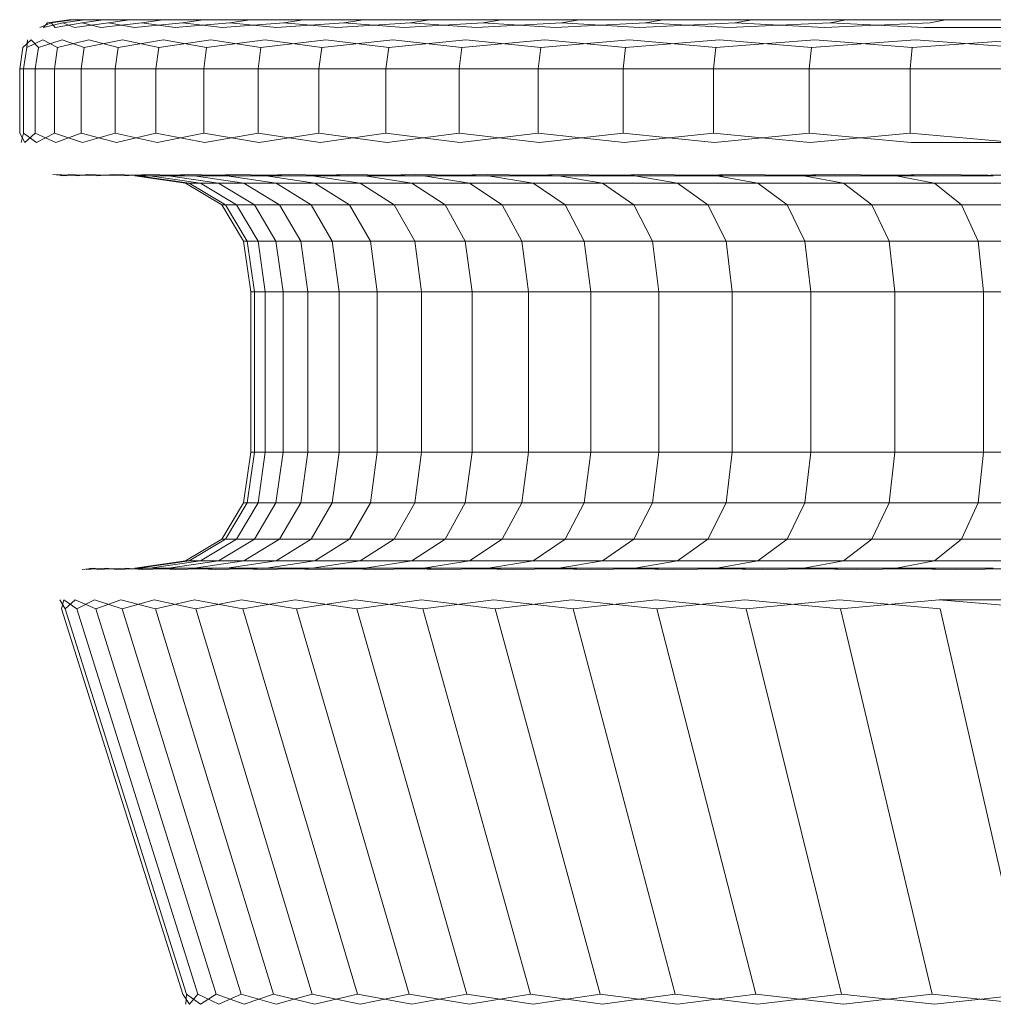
# Model space of a CAD drawing. Header units: millimetres. Extents: x 0 to 3102, y -513 to 108.
# Tile 3 of 32: x 373.78 to 381.04, y 100.48 to 107.82. Entities that reach past the tile are written whole.
import ezdxf

# ---------------------------------------------------------------- set-up
doc = ezdxf.new("R2010")
doc.units = ezdxf.units.MM
doc.layers.add('CI282602M_dwg', color=8, linetype='Continuous', lineweight=9)

# ---------------------------------------------------------------- blocks, each defined once
blk = doc.blocks.new('CI282602M_dwg-300031-Południe')
at = {"color": 18, "lineweight": 9}
for p, q in [((373.9256, 107.7621), (374.0121, 107.7966)), ((373.9548, 107.7621), (374.0986, 107.7966)), ((373.9548, 107.7621), (373.983, 107.7966)), ((374.1436, 107.8195), (373.983, 107.7966)), ((374.1726, 107.8195), (374.0121, 107.7966)), ((374.1726, 107.8195), (374.0121, 107.7966)), ((374.0415, 107.7621), (374.0121, 107.7966)), ((374.0415, 107.7621), (374.2411, 107.7966)), ((374.2585, 107.8195), (374.0986, 107.7966)), ((374.2585, 107.8195), (374.0986, 107.7966)), ((374.1843, 107.7621), (374.0986, 107.7966)), ((374.1726, 107.8195), (374.1436, 107.8195)), ((374.1436, 107.8195), (374.1726, 107.8195)), ((374.2585, 107.8195), (374.1726, 107.8195)), ((374.1726, 107.8195), (374.2585, 107.8195)), ((374.1843, 107.7621), (374.4382, 107.7966)), ((374.4, 107.8195), (374.2411, 107.7966)), ((374.4, 107.8195), (374.2411, 107.7966)), ((374.3819, 107.7621), (374.2411, 107.7966)), ((374.4, 107.8195), (374.2585, 107.8195)), ((374.2585, 107.8195), (374.4, 107.8195)), ((374.3819, 107.7621), (374.6885, 107.7966)), ((374.5958, 107.8195), (374.4, 107.8195)), ((374.4, 107.8195), (374.5958, 107.8195)), ((374.5958, 107.8195), (374.4382, 107.7966)), ((374.5958, 107.8195), (374.4382, 107.7966)), ((374.6328, 107.7621), (374.4382, 107.7966)), ((374.8444, 107.8195), (374.5958, 107.8195)), ((374.5958, 107.8195), (374.8444, 107.8195)), ((374.6328, 107.7621), (374.9907, 107.7966)), ((374.8444, 107.8195), (374.6885, 107.7966)), ((374.8444, 107.8195), (374.6885, 107.7966)), ((374.9358, 107.7621), (374.6885, 107.7966)), ((375.1445, 107.8195), (374.8444, 107.8195)), ((374.8444, 107.8195), (375.1445, 107.8195)), ((374.9358, 107.7621), (375.3434, 107.7966)), ((375.1445, 107.8195), (374.9907, 107.7966)), ((375.1445, 107.8195), (374.9907, 107.7966)), ((375.2893, 107.7621), (374.9907, 107.7966)), ((375.4948, 107.8195), (375.1445, 107.8195)), ((375.1445, 107.8195), (375.4948, 107.8195)), ((375.2893, 107.7621), (375.7453, 107.7966)), ((375.4948, 107.8195), (375.3434, 107.7966)), ((375.4948, 107.8195), (375.3434, 107.7966)), ((375.6922, 107.7621), (375.3434, 107.7966)), ((375.894, 107.8195), (375.4948, 107.8195)), ((375.4948, 107.8195), (375.894, 107.8195)), ((375.6922, 107.7621), (376.1949, 107.7966)), ((375.894, 107.8195), (375.7453, 107.7966)), ((375.894, 107.8195), (375.7453, 107.7966)), ((376.1429, 107.7621), (375.7453, 107.7966)), ((376.3406, 107.8195), (375.894, 107.8195)), ((375.894, 107.8195), (376.3406, 107.8195)), ((376.1429, 107.7621), (376.691, 107.7966)), ((376.3406, 107.8195), (376.1949, 107.7966)), ((376.3406, 107.8195), (376.1949, 107.7966)), ((376.6402, 107.7621), (376.1949, 107.7966)), ((376.8333, 107.8195), (376.3406, 107.8195)), ((376.3406, 107.8195), (376.8333, 107.8195)), ((376.6402, 107.7621), (377.2321, 107.7966)), ((376.8333, 107.8195), (376.691, 107.7966)), ((376.8333, 107.8195), (376.691, 107.7966)), ((377.1826, 107.7621), (376.691, 107.7966)), ((377.3707, 107.8195), (376.8333, 107.8195)), ((376.8333, 107.8195), (377.3707, 107.8195)), ((377.1826, 107.7621), (377.8169, 107.7966)), ((377.3707, 107.8195), (377.2321, 107.7966)), ((377.3707, 107.8195), (377.2321, 107.7966)), ((377.7688, 107.7621), (377.2321, 107.7966)), ((377.9516, 107.8195), (377.3707, 107.8195)), ((377.3707, 107.8195), (377.9516, 107.8195)), ((377.7688, 107.7621), (378.444, 107.7966)), ((377.9516, 107.8195), (377.8169, 107.7966)), ((377.9516, 107.8195), (377.8169, 107.7966)), ((378.3974, 107.7621), (377.8169, 107.7966)), ((378.5745, 107.8195), (377.9516, 107.8195)), ((377.9516, 107.8195), (378.5745, 107.8195)), ((378.3974, 107.7621), (379.1121, 107.7966)), ((378.5745, 107.8195), (378.444, 107.7966)), ((378.5745, 107.8195), (378.444, 107.7966)), ((379.0671, 107.7621), (378.444, 107.7966)), ((379.2381, 107.8195), (378.5745, 107.8195)), ((378.5745, 107.8195), (379.2381, 107.8195)), ((379.0671, 107.7621), (379.8198, 107.7966)), ((379.2381, 107.8195), (379.1121, 107.7966)), ((379.2381, 107.8195), (379.1121, 107.7966)), ((379.7765, 107.7621), (379.1121, 107.7966)), ((379.9409, 107.8195), (379.2381, 107.8195)), ((379.2381, 107.8195), (379.9409, 107.8195)), ((379.7765, 107.7621), (380.5656, 107.7966)), ((379.9409, 107.8195), (379.8198, 107.7966)), ((379.9409, 107.8195), (379.8198, 107.7966)), ((380.5241, 107.7621), (379.8198, 107.7966)), ((380.6818, 107.8195), (379.9409, 107.8195)), ((379.9409, 107.8195), (380.6818, 107.8195)), ((380.6818, 107.8195), (380.5656, 107.7966)), ((380.6818, 107.8195), (380.5656, 107.7966)), ((381.4592, 107.8195), (380.6818, 107.8195)), ((380.6818, 107.8195), (381.4592, 107.8195)), ((380.5241, 107.7621), (381.3087, 107.7621)), ((381.3087, 107.7621), (380.5241, 107.7621)), ((373.7993, 107.613), (373.8631, 107.6704)), ((373.8287, 107.613), (373.9501, 107.6704)), ((373.8287, 107.613), (373.8338, 107.6704)), ((373.9159, 107.613), (373.8631, 107.6704)), ((373.9159, 107.613), (374.0935, 107.6704)), ((374.0594, 107.613), (373.9501, 107.6704)), ((374.0594, 107.613), (374.2918, 107.6704)), ((374.2581, 107.613), (374.0935, 107.6704)), ((374.2581, 107.613), (374.5437, 107.6704)), ((374.5103, 107.613), (374.2918, 107.6704)), ((374.5103, 107.613), (374.8479, 107.6704)), ((374.8149, 107.613), (374.5437, 107.6704)), ((374.8149, 107.613), (375.2028, 107.6704)), ((375.1703, 107.613), (374.8479, 107.6704)), ((375.1703, 107.613), (375.6072, 107.6704)), ((375.5753, 107.613), (375.2028, 107.6704)), ((375.5753, 107.613), (376.0597, 107.6704)), ((376.0285, 107.613), (375.6072, 107.6704)), ((376.0285, 107.613), (376.5589, 107.6704)), ((376.5284, 107.613), (376.0597, 107.6704)), ((376.5284, 107.613), (377.1034, 107.6704)), ((377.0737, 107.613), (376.5589, 107.6704)), ((377.0737, 107.613), (377.6919, 107.6704)), ((377.663, 107.613), (377.1034, 107.6704)), ((377.663, 107.613), (378.3229, 107.6704)), ((378.295, 107.613), (377.6919, 107.6704)), ((378.295, 107.613), (378.9952, 107.6704)), ((378.9682, 107.613), (378.3229, 107.6704)), ((378.9682, 107.613), (379.7072, 107.6704)), ((379.6812, 107.613), (378.9952, 107.6704)), ((379.6812, 107.613), (380.4577, 107.6704)), ((380.4328, 107.613), (379.7072, 107.6704)), ((380.4328, 107.613), (381.2453, 107.6704)), ((381.2215, 107.613), (380.4577, 107.6704)), ((373.7993, 107.613), (373.7764, 107.4524)), ((373.8287, 107.613), (373.8058, 107.4524)), ((373.8287, 107.613), (373.8058, 107.4524)), ((373.9159, 107.613), (373.893, 107.4524)), ((373.9159, 107.613), (373.893, 107.4524)), ((374.0594, 107.613), (374.0367, 107.4524)), ((374.0594, 107.613), (374.0367, 107.4524)), ((374.2581, 107.613), (374.2355, 107.4524)), ((374.2581, 107.613), (374.2355, 107.4524)), ((374.5103, 107.613), (374.4881, 107.4524)), ((374.5103, 107.613), (374.4881, 107.4524)), ((374.8149, 107.613), (374.7929, 107.4524)), ((374.8149, 107.613), (374.7929, 107.4524)), ((375.1703, 107.613), (375.1487, 107.4524)), ((375.1703, 107.613), (375.1487, 107.4524)), ((375.5753, 107.613), (375.5541, 107.4524)), ((375.5753, 107.613), (375.5541, 107.4524)), ((376.0285, 107.613), (376.0077, 107.4524)), ((376.0285, 107.613), (376.0077, 107.4524)), ((376.5284, 107.613), (376.5081, 107.4524)), ((376.5284, 107.613), (376.5081, 107.4524)), ((377.0737, 107.613), (377.0539, 107.4524)), ((377.0737, 107.613), (377.0539, 107.4524)), ((377.663, 107.613), (377.6438, 107.4524)), ((377.663, 107.613), (377.6438, 107.4524)), ((378.295, 107.613), (378.2763, 107.4524)), ((378.295, 107.613), (378.2763, 107.4524)), ((378.9682, 107.613), (378.9502, 107.4524)), ((378.9682, 107.613), (378.9502, 107.4524)), ((379.6812, 107.613), (379.6639, 107.4524)), ((379.6812, 107.613), (379.6639, 107.4524)), ((380.4328, 107.613), (380.4162, 107.4524)), ((380.4328, 107.613), (380.4162, 107.4524)), ((373.7764, 107.4524), (373.8058, 107.4524)), ((373.8058, 107.4524), (373.7764, 107.4524)), ((373.7764, 107.4524), (373.7764, 106.9725)), ((373.8058, 107.4524), (373.893, 107.4524)), ((373.893, 107.4524), (373.8058, 107.4524)), ((373.8058, 107.4524), (373.8058, 106.9725)), ((373.8058, 107.4524), (373.8058, 106.9725)), ((373.893, 107.4524), (374.0367, 107.4524)), ((374.0367, 107.4524), (373.893, 107.4524)), ((373.893, 107.4524), (373.893, 106.9725)), ((373.893, 107.4524), (373.893, 106.9725)), ((374.0367, 107.4524), (374.2355, 107.4524)), ((374.2355, 107.4524), (374.0367, 107.4524)), ((374.0367, 107.4524), (374.0367, 106.9725)), ((374.0367, 107.4524), (374.0367, 106.9725)), ((374.2355, 107.4524), (374.4881, 107.4524)), ((374.4881, 107.4524), (374.2355, 107.4524)), ((374.2355, 107.4524), (374.2355, 106.9725)), ((374.2355, 107.4524), (374.2355, 106.9725)), ((374.4881, 107.4524), (374.7929, 107.4524)), ((374.7929, 107.4524), (374.4881, 107.4524)), ((374.4881, 107.4524), (374.4881, 106.9725)), ((374.4881, 107.4524), (374.4881, 106.9725)), ((374.7929, 107.4524), (375.1487, 107.4524)), ((375.1487, 107.4524), (374.7929, 107.4524)), ((374.7929, 107.4524), (374.7929, 106.9725)), ((374.7929, 107.4524), (374.7929, 106.9725)), ((375.1487, 107.4524), (375.5541, 107.4524)), ((375.5541, 107.4524), (375.1487, 107.4524)), ((375.1487, 107.4524), (375.1487, 106.9725)), ((375.1487, 107.4524), (375.1487, 106.9725)), ((375.5541, 107.4524), (376.0077, 107.4524)), ((376.0077, 107.4524), (375.5541, 107.4524)), ((375.5541, 107.4524), (375.5541, 106.9725)), ((375.5541, 107.4524), (375.5541, 106.9725)), ((376.0077, 107.4524), (376.5081, 107.4524)), ((376.5081, 107.4524), (376.0077, 107.4524)), ((376.0077, 107.4524), (376.0077, 106.9725)), ((376.0077, 107.4524), (376.0077, 106.9725)), ((376.5081, 107.4524), (377.0539, 107.4524)), ((377.0539, 107.4524), (376.5081, 107.4524)), ((376.5081, 107.4524), (376.5081, 106.9725)), ((376.5081, 107.4524), (376.5081, 106.9725)), ((377.0539, 107.4524), (377.6438, 107.4524)), ((377.6438, 107.4524), (377.0539, 107.4524)), ((377.0539, 107.4524), (377.0539, 106.9725)), ((377.0539, 107.4524), (377.0539, 106.9725)), ((377.6438, 107.4524), (378.2763, 107.4524)), ((378.2763, 107.4524), (377.6438, 107.4524)), ((377.6438, 107.4524), (377.6438, 106.9725)), ((377.6438, 107.4524), (377.6438, 106.9725)), ((378.2763, 107.4524), (378.9502, 107.4524)), ((378.9502, 107.4524), (378.2763, 107.4524)), ((378.2763, 107.4524), (378.2763, 106.9725)), ((378.2763, 107.4524), (378.2763, 106.9725)), ((378.9502, 107.4524), (379.6639, 107.4524)), ((379.6639, 107.4524), (378.9502, 107.4524)), ((378.9502, 107.4524), (378.9502, 106.9725)), ((378.9502, 107.4524), (378.9502, 106.9725)), ((379.6639, 107.4524), (380.4162, 107.4524)), ((380.4162, 107.4524), (379.6639, 107.4524)), ((379.6639, 107.4524), (379.6639, 106.9725)), ((379.6639, 107.4524), (379.6639, 106.9725)), ((380.4162, 107.4524), (381.2056, 107.4524)), ((381.2056, 107.4524), (380.4162, 107.4524)), ((380.4162, 107.4524), (380.4162, 106.9725)), ((380.4162, 107.4524), (380.4162, 106.9725)), ((373.8157, 106.9031), (373.7764, 106.9725)), ((373.7863, 106.9031), (373.8058, 106.9725)), ((373.9029, 106.9031), (373.8058, 106.9725)), ((373.8157, 106.9031), (373.893, 106.9725)), ((374.0465, 106.9031), (373.893, 106.9725)), ((373.9029, 106.9031), (374.0367, 106.9725)), ((374.2453, 106.9031), (374.0367, 106.9725)), ((374.0465, 106.9031), (374.2355, 106.9725)), ((374.4977, 106.9031), (374.2355, 106.9725)), ((374.2453, 106.9031), (374.4881, 106.9725)), ((374.8024, 106.9031), (374.4881, 106.9725)), ((374.4977, 106.9031), (374.7929, 106.9725)), ((375.1581, 106.9031), (374.7929, 106.9725)), ((374.8024, 106.9031), (375.1487, 106.9725)), ((375.5633, 106.9031), (375.1487, 106.9725)), ((375.1581, 106.9031), (375.5541, 106.9725)), ((376.0167, 106.9031), (375.5541, 106.9725)), ((375.5633, 106.9031), (376.0077, 106.9725)), ((376.5169, 106.9031), (376.0077, 106.9725)), ((376.0167, 106.9031), (376.5081, 106.9725)), ((377.0624, 106.9031), (376.5081, 106.9725)), ((376.5169, 106.9031), (377.0539, 106.9725)), ((377.6521, 106.9031), (377.0539, 106.9725)), ((377.0624, 106.9031), (377.6438, 106.9725)), ((378.2844, 106.9031), (377.6438, 106.9725)), ((377.6521, 106.9031), (378.2763, 106.9725)), ((378.9579, 106.9031), (378.2763, 106.9725)), ((378.2844, 106.9031), (378.9502, 106.9725)), ((379.6714, 106.9031), (378.9502, 106.9725)), ((378.9579, 106.9031), (379.6639, 106.9725)), ((380.4234, 106.9031), (379.6639, 106.9725)), ((379.6714, 106.9031), (380.4162, 106.9725)), ((381.2125, 106.9031), (380.4162, 106.9725)), ((380.4234, 106.9031), (381.2125, 106.9031)), ((374.1224, 106.6555), (374.0241, 106.6654)), ((374.2085, 106.6555), (374.0531, 106.6654)), ((374.0934, 106.6555), (374.0531, 106.6654)), ((374.1224, 106.6555), (374.1395, 106.6654)), ((374.3503, 106.6555), (374.1395, 106.6654)), ((374.2085, 106.6555), (374.2817, 106.6654)), ((374.5465, 106.6555), (374.2817, 106.6654)), ((374.3503, 106.6555), (374.4785, 106.6654)), ((374.7957, 106.6555), (374.4785, 106.6654)), ((374.5465, 106.6555), (374.7284, 106.6654)), ((375.0133, 106.6015), (374.6351, 106.6555)), ((374.6351, 106.6555), (374.6635, 106.6555)), ((374.6635, 106.6555), (374.6351, 106.6555)), ((375.0412, 106.6015), (374.6635, 106.6555)), ((374.6635, 106.6555), (374.7476, 106.6555)), ((375.0412, 106.6015), (374.6635, 106.6555)), ((374.7476, 106.6555), (374.6635, 106.6555)), ((375.0964, 106.6555), (374.7284, 106.6654)), ((375.1239, 106.6015), (374.7476, 106.6555)), ((374.7476, 106.6555), (374.8861, 106.6555)), ((375.1239, 106.6015), (374.7476, 106.6555)), ((374.8861, 106.6555), (374.7476, 106.6555)), ((374.7957, 106.6555), (375.0301, 106.6654)), ((375.2602, 106.6015), (374.8861, 106.6555)), ((374.8861, 106.6555), (375.0779, 106.6555)), ((375.2602, 106.6015), (374.8861, 106.6555)), ((375.0779, 106.6555), (374.8861, 106.6555)), ((375.2834, 106.4395), (375.0133, 106.6015)), ((375.0133, 106.6015), (375.0412, 106.6015)), ((375.0412, 106.6015), (375.0133, 106.6015)), ((375.4475, 106.6555), (375.03, 106.6654)), ((375.311, 106.4395), (375.0412, 106.6015)), ((375.0412, 106.6015), (375.1239, 106.6015)), ((375.311, 106.4395), (375.0412, 106.6015)), ((375.1239, 106.6015), (375.0412, 106.6015)), ((375.4488, 106.6015), (375.0779, 106.6555)), ((375.0779, 106.6555), (375.3214, 106.6555)), ((375.4488, 106.6015), (375.0779, 106.6555)), ((375.3214, 106.6555), (375.0779, 106.6555)), ((375.0965, 106.6555), (375.3822, 106.6654)), ((375.3928, 106.4395), (375.1239, 106.6015)), ((375.1239, 106.6015), (375.2602, 106.6015)), ((375.3928, 106.4395), (375.1239, 106.6015)), ((375.2602, 106.6015), (375.1239, 106.6015)), ((375.5274, 106.4395), (375.2602, 106.6015)), ((375.2602, 106.6015), (375.4488, 106.6015)), ((375.5274, 106.4395), (375.2602, 106.6015)), ((375.4488, 106.6015), (375.2602, 106.6015)), ((375.6884, 106.6015), (375.3214, 106.6555)), ((375.3214, 106.6555), (375.6154, 106.6555)), ((375.6884, 106.6015), (375.3214, 106.6555)), ((375.6154, 106.6555), (375.3214, 106.6555)), ((375.8475, 106.6555), (375.3822, 106.6654)), ((375.4475, 106.6555), (375.7833, 106.6654)), ((375.7138, 106.4395), (375.4488, 106.6015)), ((375.4488, 106.6015), (375.6884, 106.6015)), ((375.7138, 106.4395), (375.4488, 106.6015)), ((375.6884, 106.6015), (375.4488, 106.6015)), ((375.9775, 106.6015), (375.6154, 106.6555)), ((375.6154, 106.6555), (375.9586, 106.6555)), ((375.9775, 106.6015), (375.6154, 106.6555)), ((375.9586, 106.6555), (375.6154, 106.6555)), ((375.9504, 106.4395), (375.6884, 106.6015)), ((375.6884, 106.6015), (375.9775, 106.6015)), ((375.9504, 106.4395), (375.6884, 106.6015)), ((375.9775, 106.6015), (375.6884, 106.6015)), ((376.295, 106.6555), (375.7833, 106.6654)), ((375.8475, 106.6555), (376.2322, 106.6654)), ((376.3151, 106.6015), (375.9586, 106.6555)), ((375.9586, 106.6555), (376.3496, 106.6555)), ((376.3151, 106.6015), (375.9586, 106.6555)), ((376.3496, 106.6555), (375.9586, 106.6555)), ((376.2362, 106.4395), (375.9775, 106.6015)), ((375.9775, 106.6015), (376.3151, 106.6015)), ((376.2362, 106.4395), (375.9775, 106.6015)), ((376.3151, 106.6015), (375.9775, 106.6015)), ((376.7888, 106.6555), (376.2322, 106.6654)), ((376.295, 106.6555), (376.7274, 106.6654)), ((376.5696, 106.4395), (376.3151, 106.6015)), ((376.3151, 106.6015), (376.6996, 106.6015)), ((376.5696, 106.4395), (376.3151, 106.6015)), ((376.6996, 106.6015), (376.3151, 106.6015)), ((376.6996, 106.6015), (376.3496, 106.6555)), ((376.3496, 106.6555), (376.787, 106.6555)), ((376.6996, 106.6015), (376.3496, 106.6555)), ((376.787, 106.6555), (376.3496, 106.6555)), ((376.9496, 106.4395), (376.6996, 106.6015)), ((376.6996, 106.6015), (377.1298, 106.6015)), ((376.9496, 106.4395), (376.6996, 106.6015)), ((377.1298, 106.6015), (376.6996, 106.6015)), ((377.3274, 106.6555), (376.7274, 106.6654)), ((377.1298, 106.6015), (376.787, 106.6555)), ((376.787, 106.6555), (377.2696, 106.6555)), ((377.1298, 106.6015), (376.787, 106.6555)), ((377.2696, 106.6555), (376.787, 106.6555)), ((376.7888, 106.6555), (377.2676, 106.6654)), ((377.3747, 106.4395), (377.1298, 106.6015)), ((377.1298, 106.6015), (377.6045, 106.6015)), ((377.3747, 106.4395), (377.1298, 106.6015)), ((377.6045, 106.6015), (377.1298, 106.6015)), ((377.9095, 106.6555), (377.2676, 106.6654)), ((377.6045, 106.6015), (377.2696, 106.6555)), ((377.2696, 106.6555), (377.7959, 106.6555)), ((377.6045, 106.6015), (377.2696, 106.6555)), ((377.7959, 106.6555), (377.2696, 106.6555)), ((377.3274, 106.6555), (377.8514, 106.6654)), ((377.8437, 106.4395), (377.6045, 106.6015)), ((377.6045, 106.6015), (378.1221, 106.6015)), ((377.8437, 106.4395), (377.6045, 106.6015)), ((378.1221, 106.6015), (377.6045, 106.6015)), ((378.1221, 106.6015), (377.7959, 106.6555)), ((377.7959, 106.6555), (378.3646, 106.6555)), ((378.1221, 106.6015), (377.7959, 106.6555)), ((378.3646, 106.6555), (377.7959, 106.6555)), ((378.5337, 106.6555), (377.8514, 106.6654)), ((377.9095, 106.6555), (378.4774, 106.6654)), ((378.3552, 106.4395), (378.1221, 106.6015)), ((378.1221, 106.6015), (378.6816, 106.6015)), ((378.3552, 106.4395), (378.1221, 106.6015)), ((378.6816, 106.6015), (378.1221, 106.6015)), ((378.6816, 106.6015), (378.3646, 106.6555)), ((378.3646, 106.6555), (378.9744, 106.6555)), ((378.6816, 106.6015), (378.3646, 106.6555)), ((378.9744, 106.6555), (378.3646, 106.6555)), ((379.1987, 106.6555), (378.4774, 106.6654)), ((378.5337, 106.6555), (379.1443, 106.6654)), ((378.908, 106.4395), (378.6816, 106.6015)), ((378.6816, 106.6015), (379.2815, 106.6015)), ((378.908, 106.4395), (378.6816, 106.6015)), ((379.2815, 106.6015), (378.6816, 106.6015)), ((379.2815, 106.6015), (378.9744, 106.6555)), ((378.9744, 106.6555), (379.624, 106.6555)), ((379.2815, 106.6015), (378.9744, 106.6555)), ((379.624, 106.6555), (378.9744, 106.6555)), ((379.9031, 106.6555), (379.1443, 106.6654)), ((379.1987, 106.6555), (379.8508, 106.6654)), ((379.5008, 106.4395), (379.2815, 106.6015)), ((379.2815, 106.6015), (379.9205, 106.6015)), ((379.5008, 106.4395), (379.2815, 106.6015)), ((379.9205, 106.6015), (379.2815, 106.6015)), ((379.9205, 106.6015), (379.624, 106.6555)), ((379.624, 106.6555), (380.312, 106.6555)), ((379.9205, 106.6015), (379.624, 106.6555)), ((380.312, 106.6555), (379.624, 106.6555)), ((380.6455, 106.6555), (379.8508, 106.6654)), ((379.9031, 106.6555), (380.5953, 106.6654)), ((380.1323, 106.4395), (379.9205, 106.6015)), ((379.9205, 106.6015), (380.5974, 106.6015)), ((380.1323, 106.4395), (379.9205, 106.6015)), ((380.5974, 106.6015), (379.9205, 106.6015)), ((380.5974, 106.6015), (380.312, 106.6555)), ((380.312, 106.6555), (381.0372, 106.6555)), ((380.5974, 106.6015), (380.312, 106.6555)), ((381.0372, 106.6555), (380.312, 106.6555)), ((381.4246, 106.6555), (380.5953, 106.6654)), ((380.8011, 106.4395), (380.5974, 106.6015)), ((380.5974, 106.6015), (381.3107, 106.6015)), ((380.8011, 106.4395), (380.5974, 106.6015)), ((381.3107, 106.6015), (380.5974, 106.6015)), ((380.6455, 106.6555), (381.3767, 106.6654)), ((375.2834, 106.4395), (375.311, 106.4395)), ((375.4455, 106.1694), (375.2834, 106.4395)), ((375.311, 106.4395), (375.2834, 106.4395)), ((375.311, 106.4395), (375.3928, 106.4395)), ((375.4729, 106.1694), (375.311, 106.4395)), ((375.4729, 106.1694), (375.311, 106.4395)), ((375.3928, 106.4395), (375.311, 106.4395)), ((375.3928, 106.4395), (375.5274, 106.4395)), ((375.554, 106.1694), (375.3928, 106.4395)), ((375.554, 106.1694), (375.3928, 106.4395)), ((375.5274, 106.4395), (375.3928, 106.4395)), ((375.5274, 106.4395), (375.7138, 106.4395)), ((375.6878, 106.1694), (375.5274, 106.4395)), ((375.6878, 106.1694), (375.5274, 106.4395)), ((375.7138, 106.4395), (375.5274, 106.4395)), ((375.7138, 106.4395), (375.9504, 106.4395)), ((375.8727, 106.1694), (375.7138, 106.4395)), ((375.8727, 106.1694), (375.7138, 106.4395)), ((375.9504, 106.4395), (375.7138, 106.4395)), ((375.9504, 106.4395), (376.2362, 106.4395)), ((376.1077, 106.1694), (375.9504, 106.4395)), ((376.1077, 106.1694), (375.9504, 106.4395)), ((376.2362, 106.4395), (375.9504, 106.4395)), ((376.2362, 106.4395), (376.5696, 106.4395)), ((376.3914, 106.1694), (376.2362, 106.4395)), ((376.3914, 106.1694), (376.2362, 106.4395)), ((376.5696, 106.4395), (376.2362, 106.4395)), ((376.5696, 106.4395), (376.9496, 106.4395)), ((376.7224, 106.1694), (376.5696, 106.4395)), ((376.7224, 106.1694), (376.5696, 106.4395)), ((376.9496, 106.4395), (376.5696, 106.4395)), ((376.9496, 106.4395), (377.3747, 106.4395)), ((377.0996, 106.1694), (376.9496, 106.4395)), ((377.0996, 106.1694), (376.9496, 106.4395)), ((377.3747, 106.4395), (376.9496, 106.4395)), ((377.3747, 106.4395), (377.8437, 106.4395)), ((377.5216, 106.1694), (377.3747, 106.4395)), ((377.5216, 106.1694), (377.3747, 106.4395)), ((377.8437, 106.4395), (377.3747, 106.4395)), ((377.8437, 106.4395), (378.3552, 106.4395)), ((377.9872, 106.1694), (377.8437, 106.4395)), ((377.9872, 106.1694), (377.8437, 106.4395)), ((378.3552, 106.4395), (377.8437, 106.4395)), ((378.3552, 106.4395), (378.908, 106.4395)), ((378.495, 106.1694), (378.3552, 106.4395)), ((378.495, 106.1694), (378.3552, 106.4395)), ((378.908, 106.4395), (378.3552, 106.4395)), ((378.908, 106.4395), (379.5008, 106.4395)), ((379.0439, 106.1694), (378.908, 106.4395)), ((379.0439, 106.1694), (378.908, 106.4395)), ((379.5008, 106.4395), (378.908, 106.4395)), ((379.5008, 106.4395), (380.1323, 106.4395)), ((379.6324, 106.1694), (379.5008, 106.4395)), ((379.6324, 106.1694), (379.5008, 106.4395)), ((380.1323, 106.4395), (379.5008, 106.4395)), ((380.1323, 106.4395), (380.8011, 106.4395)), ((380.2593, 106.1694), (380.1323, 106.4395)), ((380.2593, 106.1694), (380.1323, 106.4395)), ((380.8011, 106.4395), (380.1323, 106.4395)), ((380.8011, 106.4395), (381.5061, 106.4395)), ((380.9234, 106.1694), (380.8011, 106.4395)), ((380.9234, 106.1694), (380.8011, 106.4395)), ((381.5061, 106.4395), (380.8011, 106.4395)), ((375.4729, 106.1694), (375.4455, 106.1694)), ((375.4996, 105.7914), (375.4455, 106.1694)), ((375.4455, 106.1694), (375.4729, 106.1694)), ((375.554, 106.1694), (375.4729, 106.1694)), ((375.5268, 105.7914), (375.4729, 106.1694)), ((375.5268, 105.7914), (375.4729, 106.1694)), ((375.4729, 106.1694), (375.554, 106.1694)), ((375.6878, 106.1694), (375.554, 106.1694)), ((375.6078, 105.7914), (375.554, 106.1694)), ((375.6078, 105.7914), (375.554, 106.1694)), ((375.554, 106.1694), (375.6878, 106.1694)), ((375.8727, 106.1694), (375.6878, 106.1694)), ((375.7412, 105.7914), (375.6878, 106.1694)), ((375.7412, 105.7914), (375.6878, 106.1694)), ((375.6878, 106.1694), (375.8727, 106.1694)), ((376.1077, 106.1694), (375.8727, 106.1694)), ((375.9257, 105.7914), (375.8727, 106.1694)), ((375.9257, 105.7914), (375.8727, 106.1694)), ((375.8727, 106.1694), (376.1077, 106.1694)), ((376.3914, 106.1694), (376.1077, 106.1694)), ((376.1601, 105.7914), (376.1077, 106.1694)), ((376.1601, 105.7914), (376.1077, 106.1694)), ((376.1077, 106.1694), (376.3914, 106.1694)), ((376.7224, 106.1694), (376.3914, 106.1694)), ((376.4431, 105.7914), (376.3914, 106.1694)), ((376.4431, 105.7914), (376.3914, 106.1694)), ((376.3914, 106.1694), (376.7224, 106.1694)), ((377.0996, 106.1694), (376.7224, 106.1694)), ((376.7733, 105.7914), (376.7224, 106.1694)), ((376.7733, 105.7914), (376.7224, 106.1694)), ((376.7224, 106.1694), (377.0996, 106.1694)), ((377.5216, 106.1694), (377.0996, 106.1694)), ((377.1496, 105.7914), (377.0996, 106.1694)), ((377.1496, 105.7914), (377.0996, 106.1694)), ((377.0996, 106.1694), (377.5216, 106.1694)), ((377.9872, 106.1694), (377.5216, 106.1694)), ((377.5706, 105.7914), (377.5216, 106.1694)), ((377.5706, 105.7914), (377.5216, 106.1694)), ((377.5216, 106.1694), (377.9872, 106.1694)), ((378.495, 106.1694), (377.9872, 106.1694)), ((378.035, 105.7914), (377.9872, 106.1694)), ((378.035, 105.7914), (377.9872, 106.1694)), ((377.9872, 106.1694), (378.495, 106.1694)), ((379.0439, 106.1694), (378.495, 106.1694)), ((378.5416, 105.7914), (378.495, 106.1694)), ((378.5416, 105.7914), (378.495, 106.1694)), ((378.495, 106.1694), (379.0439, 106.1694)), ((379.6324, 106.1694), (379.0439, 106.1694)), ((379.0891, 105.7914), (379.0439, 106.1694)), ((379.0891, 105.7914), (379.0439, 106.1694)), ((379.0439, 106.1694), (379.6324, 106.1694)), ((380.2593, 106.1694), (379.6324, 106.1694)), ((379.6762, 105.7914), (379.6324, 106.1694)), ((379.6762, 105.7914), (379.6324, 106.1694)), ((379.6324, 106.1694), (380.2593, 106.1694)), ((380.9234, 106.1694), (380.2593, 106.1694)), ((380.3017, 105.7914), (380.2593, 106.1694)), ((380.3017, 105.7914), (380.2593, 106.1694)), ((380.2593, 106.1694), (380.9234, 106.1694)), ((381.6233, 106.1694), (380.9234, 106.1694)), ((380.9641, 105.7914), (380.9234, 106.1694)), ((380.9641, 105.7914), (380.9234, 106.1694)), ((380.9234, 106.1694), (381.6233, 106.1694)), ((375.5268, 105.7914), (375.4996, 105.7914)), ((375.4996, 105.7914), (375.5268, 105.7914)), ((375.4996, 104.5944), (375.4996, 105.7914)), ((375.6078, 105.7914), (375.5268, 105.7914)), ((375.5268, 105.7914), (375.6078, 105.7914)), ((375.5268, 104.5944), (375.5268, 105.7914)), ((375.5268, 104.5944), (375.5268, 105.7914)), ((375.7412, 105.7914), (375.6078, 105.7914)), ((375.6078, 105.7914), (375.7412, 105.7914)), ((375.6078, 104.5944), (375.6078, 105.7914)), ((375.6078, 104.5944), (375.6078, 105.7914)), ((375.9257, 105.7914), (375.7412, 105.7914)), ((375.7412, 105.7914), (375.9257, 105.7914)), ((375.7412, 104.5944), (375.7412, 105.7914)), ((375.7412, 104.5944), (375.7412, 105.7914)), ((376.1601, 105.7914), (375.9257, 105.7914)), ((375.9257, 105.7914), (376.1601, 105.7914)), ((375.9257, 104.5944), (375.9257, 105.7914)), ((375.9257, 104.5944), (375.9257, 105.7914)), ((376.4431, 105.7914), (376.1601, 105.7914)), ((376.1601, 105.7914), (376.4431, 105.7914)), ((376.1601, 104.5944), (376.1601, 105.7914)), ((376.1601, 104.5944), (376.1601, 105.7914)), ((376.7733, 105.7914), (376.4431, 105.7914)), ((376.4431, 105.7914), (376.7733, 105.7914)), ((376.4431, 104.5944), (376.4431, 105.7914)), ((376.4431, 104.5944), (376.4431, 105.7914)), ((377.1496, 105.7914), (376.7733, 105.7914)), ((376.7733, 105.7914), (377.1496, 105.7914)), ((376.7733, 104.5944), (376.7733, 105.7914)), ((376.7733, 104.5944), (376.7733, 105.7914)), ((377.5706, 105.7914), (377.1496, 105.7914)), ((377.1496, 105.7914), (377.5706, 105.7914)), ((377.1496, 104.5944), (377.1496, 105.7914)), ((377.1496, 104.5944), (377.1496, 105.7914)), ((378.035, 105.7914), (377.5706, 105.7914)), ((377.5706, 105.7914), (378.035, 105.7914)), ((377.5706, 104.5944), (377.5706, 105.7914)), ((377.5706, 104.5944), (377.5706, 105.7914)), ((378.5416, 105.7914), (378.035, 105.7914)), ((378.035, 105.7914), (378.5416, 105.7914)), ((378.035, 104.5944), (378.035, 105.7914)), ((378.035, 104.5944), (378.035, 105.7914)), ((379.0891, 105.7914), (378.5416, 105.7914)), ((378.5416, 105.7914), (379.0891, 105.7914)), ((378.5416, 104.5944), (378.5416, 105.7914)), ((378.5416, 104.5944), (378.5416, 105.7914)), ((379.6762, 105.7914), (379.0891, 105.7914)), ((379.0891, 105.7914), (379.6762, 105.7914)), ((379.0891, 104.5944), (379.0891, 105.7914)), ((379.0891, 104.5944), (379.0891, 105.7914)), ((380.3017, 105.7914), (379.6762, 105.7914)), ((379.6762, 105.7914), (380.3017, 105.7914)), ((379.6762, 104.5944), (379.6762, 105.7914)), ((379.6762, 104.5944), (379.6762, 105.7914)), ((380.9641, 105.7914), (380.3017, 105.7914)), ((380.3017, 105.7914), (380.9641, 105.7914)), ((380.3017, 104.5944), (380.3017, 105.7914)), ((380.3017, 104.5944), (380.3017, 105.7914)), ((381.6624, 105.7914), (380.9641, 105.7914)), ((380.9641, 105.7914), (381.6624, 105.7914)), ((380.9641, 104.5944), (380.9641, 105.7914)), ((380.9641, 104.5944), (380.9641, 105.7914)), ((375.4455, 104.2163), (375.4996, 104.5944)), ((375.4729, 104.2163), (375.5268, 104.5944)), ((375.4729, 104.2163), (375.5268, 104.5944)), ((375.4996, 104.5944), (375.5268, 104.5944)), ((375.5268, 104.5944), (375.4996, 104.5944)), ((375.5268, 104.5944), (375.6078, 104.5944)), ((375.6078, 104.5944), (375.5268, 104.5944)), ((375.554, 104.2163), (375.6078, 104.5944)), ((375.554, 104.2163), (375.6078, 104.5944)), ((375.6078, 104.5944), (375.7412, 104.5944)), ((375.7412, 104.5944), (375.6078, 104.5944)), ((375.6878, 104.2163), (375.7412, 104.5944)), ((375.6878, 104.2163), (375.7412, 104.5944)), ((375.7412, 104.5944), (375.9257, 104.5944)), ((375.9257, 104.5944), (375.7412, 104.5944)), ((375.8727, 104.2163), (375.9257, 104.5944)), ((375.8727, 104.2163), (375.9257, 104.5944)), ((375.9257, 104.5944), (376.1601, 104.5944)), ((376.1601, 104.5944), (375.9257, 104.5944)), ((376.1077, 104.2163), (376.1601, 104.5944)), ((376.1077, 104.2163), (376.1601, 104.5944)), ((376.1601, 104.5944), (376.4431, 104.5944)), ((376.4431, 104.5944), (376.1601, 104.5944)), ((376.3914, 104.2163), (376.4431, 104.5944)), ((376.3914, 104.2163), (376.4431, 104.5944)), ((376.4431, 104.5944), (376.7733, 104.5944)), ((376.7733, 104.5944), (376.4431, 104.5944)), ((376.7224, 104.2163), (376.7733, 104.5944)), ((376.7224, 104.2163), (376.7733, 104.5944)), ((376.7733, 104.5944), (377.1496, 104.5944)), ((377.1496, 104.5944), (376.7733, 104.5944)), ((377.0996, 104.2163), (377.1496, 104.5944)), ((377.0996, 104.2163), (377.1496, 104.5944)), ((377.1496, 104.5944), (377.5706, 104.5944)), ((377.5706, 104.5944), (377.1496, 104.5944)), ((377.5216, 104.2163), (377.5706, 104.5944)), ((377.5216, 104.2163), (377.5706, 104.5944)), ((377.5706, 104.5944), (378.035, 104.5944)), ((378.035, 104.5944), (377.5706, 104.5944)), ((377.9872, 104.2163), (378.035, 104.5944)), ((377.9872, 104.2163), (378.035, 104.5944)), ((378.035, 104.5944), (378.5416, 104.5944)), ((378.5416, 104.5944), (378.035, 104.5944)), ((378.495, 104.2163), (378.5416, 104.5944)), ((378.495, 104.2163), (378.5416, 104.5944)), ((378.5416, 104.5944), (379.0891, 104.5944)), ((379.0891, 104.5944), (378.5416, 104.5944)), ((379.0439, 104.2163), (379.0891, 104.5944)), ((379.0439, 104.2163), (379.0891, 104.5944)), ((379.0891, 104.5944), (379.6762, 104.5944)), ((379.6762, 104.5944), (379.0891, 104.5944)), ((379.6324, 104.2163), (379.6762, 104.5944)), ((379.6324, 104.2163), (379.6762, 104.5944)), ((379.6762, 104.5944), (380.3017, 104.5944)), ((380.3017, 104.5944), (379.6762, 104.5944)), ((380.2593, 104.2163), (380.3017, 104.5944)), ((380.2593, 104.2163), (380.3017, 104.5944)), ((380.3017, 104.5944), (380.9641, 104.5944)), ((380.9641, 104.5944), (380.3017, 104.5944)), ((380.9234, 104.2163), (380.9641, 104.5944)), ((380.9234, 104.2163), (380.9641, 104.5944)), ((380.9641, 104.5944), (381.6624, 104.5944)), ((381.6624, 104.5944), (380.9641, 104.5944)), ((375.2834, 103.9462), (375.4455, 104.2163)), ((375.311, 103.9462), (375.4729, 104.2163)), ((375.311, 103.9462), (375.4729, 104.2163)), ((375.3928, 103.9462), (375.554, 104.2163)), ((375.3928, 103.9462), (375.554, 104.2163)), ((375.4455, 104.2163), (375.4729, 104.2163)), ((375.4729, 104.2163), (375.4455, 104.2163)), ((375.4729, 104.2163), (375.554, 104.2163)), ((375.554, 104.2163), (375.4729, 104.2163)), ((375.5274, 103.9462), (375.6878, 104.2163)), ((375.5274, 103.9462), (375.6878, 104.2163)), ((375.554, 104.2163), (375.6878, 104.2163)), ((375.6878, 104.2163), (375.554, 104.2163)), ((375.6878, 104.2163), (375.8727, 104.2163)), ((375.8727, 104.2163), (375.6878, 104.2163)), ((375.7138, 103.9462), (375.8727, 104.2163)), ((375.7138, 103.9462), (375.8727, 104.2163)), ((375.8727, 104.2163), (376.1077, 104.2163)), ((376.1077, 104.2163), (375.8727, 104.2163)), ((375.9504, 103.9462), (376.1077, 104.2163)), ((375.9504, 103.9462), (376.1077, 104.2163)), ((376.1077, 104.2163), (376.3914, 104.2163)), ((376.3914, 104.2163), (376.1077, 104.2163)), ((376.2362, 103.9462), (376.3914, 104.2163)), ((376.2362, 103.9462), (376.3914, 104.2163)), ((376.3914, 104.2163), (376.7224, 104.2163)), ((376.7224, 104.2163), (376.3914, 104.2163)), ((376.5696, 103.9462), (376.7224, 104.2163)), ((376.5696, 103.9462), (376.7224, 104.2163)), ((376.7224, 104.2163), (377.0996, 104.2163)), ((377.0996, 104.2163), (376.7224, 104.2163)), ((376.9496, 103.9462), (377.0996, 104.2163)), ((376.9496, 103.9462), (377.0996, 104.2163)), ((377.0996, 104.2163), (377.5216, 104.2163)), ((377.5216, 104.2163), (377.0996, 104.2163)), ((377.3747, 103.9462), (377.5216, 104.2163)), ((377.3747, 103.9462), (377.5216, 104.2163)), ((377.5216, 104.2163), (377.9872, 104.2163)), ((377.9872, 104.2163), (377.5216, 104.2163)), ((377.8437, 103.9462), (377.9872, 104.2163)), ((377.8437, 103.9462), (377.9872, 104.2163)), ((377.9872, 104.2163), (378.495, 104.2163)), ((378.495, 104.2163), (377.9872, 104.2163)), ((378.3552, 103.9462), (378.495, 104.2163)), ((378.3552, 103.9462), (378.495, 104.2163)), ((378.495, 104.2163), (379.0439, 104.2163)), ((379.0439, 104.2163), (378.495, 104.2163)), ((378.908, 103.9462), (379.0439, 104.2163)), ((378.908, 103.9462), (379.0439, 104.2163)), ((379.0439, 104.2163), (379.6324, 104.2163)), ((379.6324, 104.2163), (379.0439, 104.2163)), ((379.5008, 103.9462), (379.6324, 104.2163)), ((379.5008, 103.9462), (379.6324, 104.2163)), ((379.6324, 104.2163), (380.2593, 104.2163)), ((380.2593, 104.2163), (379.6324, 104.2163)), ((380.1323, 103.9462), (380.2593, 104.2163)), ((380.1323, 103.9462), (380.2593, 104.2163)), ((380.2593, 104.2163), (380.9234, 104.2163)), ((380.9234, 104.2163), (380.2593, 104.2163)), ((380.8011, 103.9462), (380.9234, 104.2163)), ((380.8011, 103.9462), (380.9234, 104.2163)), ((380.9234, 104.2163), (381.6233, 104.2163)), ((381.6233, 104.2163), (380.9234, 104.2163)), ((375.0133, 103.7842), (375.2834, 103.9462)), ((375.0412, 103.7842), (375.311, 103.9462)), ((375.0412, 103.7842), (375.311, 103.9462)), ((375.1239, 103.7842), (375.3928, 103.9462)), ((375.1239, 103.7842), (375.3928, 103.9462)), ((375.2602, 103.7842), (375.5274, 103.9462)), ((375.2602, 103.7842), (375.5274, 103.9462)), ((375.2834, 103.9462), (375.311, 103.9462)), ((375.311, 103.9462), (375.2834, 103.9462)), ((375.311, 103.9462), (375.3928, 103.9462)), ((375.3928, 103.9462), (375.311, 103.9462)), ((375.3928, 103.9462), (375.5274, 103.9462)), ((375.5274, 103.9462), (375.3928, 103.9462)), ((375.4488, 103.7842), (375.7138, 103.9462)), ((375.4488, 103.7842), (375.7138, 103.9462)), ((375.5274, 103.9462), (375.7138, 103.9462)), ((375.7138, 103.9462), (375.5274, 103.9462)), ((375.6884, 103.7842), (375.9504, 103.9462)), ((375.6884, 103.7842), (375.9504, 103.9462)), ((375.7138, 103.9462), (375.9504, 103.9462)), ((375.9504, 103.9462), (375.7138, 103.9462)), ((375.9504, 103.9462), (376.2362, 103.9462)), ((376.2362, 103.9462), (375.9504, 103.9462)), ((375.9775, 103.7842), (376.2362, 103.9462)), ((375.9775, 103.7842), (376.2362, 103.9462)), ((376.2362, 103.9462), (376.5696, 103.9462)), ((376.5696, 103.9462), (376.2362, 103.9462)), ((376.3151, 103.7842), (376.5696, 103.9462)), ((376.3151, 103.7842), (376.5696, 103.9462)), ((376.5696, 103.9462), (376.9496, 103.9462)), ((376.9496, 103.9462), (376.5696, 103.9462)), ((376.6996, 103.7842), (376.9496, 103.9462)), ((376.6996, 103.7842), (376.9496, 103.9462)), ((376.9496, 103.9462), (377.3747, 103.9462)), ((377.3747, 103.9462), (376.9496, 103.9462)), ((377.1298, 103.7842), (377.3747, 103.9462)), ((377.1298, 103.7842), (377.3747, 103.9462)), ((377.3747, 103.9462), (377.8437, 103.9462)), ((377.8437, 103.9462), (377.3747, 103.9462)), ((377.6045, 103.7842), (377.8437, 103.9462)), ((377.6045, 103.7842), (377.8437, 103.9462)), ((377.8437, 103.9462), (378.3552, 103.9462)), ((378.3552, 103.9462), (377.8437, 103.9462)), ((378.1221, 103.7842), (378.3552, 103.9462)), ((378.1221, 103.7842), (378.3552, 103.9462)), ((378.3552, 103.9462), (378.908, 103.9462)), ((378.908, 103.9462), (378.3552, 103.9462)), ((378.6816, 103.7842), (378.908, 103.9462)), ((378.6816, 103.7842), (378.908, 103.9462)), ((378.908, 103.9462), (379.5008, 103.9462)), ((379.5008, 103.9462), (378.908, 103.9462)), ((379.2815, 103.7842), (379.5008, 103.9462)), ((379.2815, 103.7842), (379.5008, 103.9462)), ((379.5008, 103.9462), (380.1323, 103.9462)), ((380.1323, 103.9462), (379.5008, 103.9462)), ((379.9205, 103.7842), (380.1323, 103.9462)), ((379.9205, 103.7842), (380.1323, 103.9462)), ((380.1323, 103.9462), (380.8011, 103.9462)), ((380.8011, 103.9462), (380.1323, 103.9462)), ((380.5974, 103.7842), (380.8011, 103.9462)), ((380.5974, 103.7842), (380.8011, 103.9462)), ((380.8011, 103.9462), (381.5061, 103.9462)), ((381.5061, 103.9462), (380.8011, 103.9462)), ((374.6351, 103.7302), (375.0133, 103.7842)), ((374.6635, 103.7302), (375.0412, 103.7842)), ((374.6635, 103.7302), (375.0412, 103.7842)), ((374.7476, 103.7302), (375.1239, 103.7842)), ((374.7476, 103.7302), (375.1239, 103.7842)), ((374.8861, 103.7302), (375.2602, 103.7842)), ((374.8861, 103.7302), (375.2602, 103.7842)), ((375.0412, 103.7842), (375.0133, 103.7842)), ((375.0133, 103.7842), (375.0412, 103.7842)), ((375.1239, 103.7842), (375.0412, 103.7842)), ((375.0412, 103.7842), (375.1239, 103.7842)), ((375.0779, 103.7302), (375.4488, 103.7842)), ((375.0779, 103.7302), (375.4488, 103.7842)), ((375.2602, 103.7842), (375.1239, 103.7842)), ((375.1239, 103.7842), (375.2602, 103.7842)), ((375.4488, 103.7842), (375.2602, 103.7842)), ((375.2602, 103.7842), (375.4488, 103.7842)), ((375.3214, 103.7302), (375.6884, 103.7842)), ((375.3214, 103.7302), (375.6884, 103.7842)), ((375.6884, 103.7842), (375.4488, 103.7842)), ((375.4488, 103.7842), (375.6884, 103.7842)), ((375.6154, 103.7302), (375.9775, 103.7842)), ((375.6154, 103.7302), (375.9775, 103.7842)), ((375.9775, 103.7842), (375.6884, 103.7842)), ((375.6884, 103.7842), (375.9775, 103.7842)), ((375.9586, 103.7302), (376.3151, 103.7842)), ((375.9586, 103.7302), (376.3151, 103.7842)), ((376.3151, 103.7842), (375.9775, 103.7842)), ((375.9775, 103.7842), (376.3151, 103.7842)), ((376.6996, 103.7842), (376.3151, 103.7842)), ((376.3151, 103.7842), (376.6996, 103.7842)), ((376.3496, 103.7302), (376.6996, 103.7842)), ((376.3496, 103.7302), (376.6996, 103.7842)), ((377.1298, 103.7842), (376.6996, 103.7842)), ((376.6996, 103.7842), (377.1298, 103.7842)), ((376.787, 103.7302), (377.1298, 103.7842)), ((376.787, 103.7302), (377.1298, 103.7842)), ((377.6045, 103.7842), (377.1298, 103.7842)), ((377.1298, 103.7842), (377.6045, 103.7842)), ((377.2696, 103.7302), (377.6045, 103.7842)), ((377.2696, 103.7302), (377.6045, 103.7842)), ((378.1221, 103.7842), (377.6045, 103.7842)), ((377.6045, 103.7842), (378.1221, 103.7842)), ((377.7959, 103.7302), (378.1221, 103.7842)), ((377.7959, 103.7302), (378.1221, 103.7842)), ((378.6816, 103.7842), (378.1221, 103.7842)), ((378.1221, 103.7842), (378.6816, 103.7842)), ((378.3646, 103.7302), (378.6816, 103.7842)), ((378.3646, 103.7302), (378.6816, 103.7842)), ((379.2815, 103.7842), (378.6816, 103.7842)), ((378.6816, 103.7842), (379.2815, 103.7842)), ((378.9744, 103.7302), (379.2815, 103.7842)), ((378.9744, 103.7302), (379.2815, 103.7842)), ((379.9205, 103.7842), (379.2815, 103.7842)), ((379.2815, 103.7842), (379.9205, 103.7842)), ((379.624, 103.7302), (379.9205, 103.7842)), ((379.624, 103.7302), (379.9205, 103.7842)), ((380.5974, 103.7842), (379.9205, 103.7842)), ((379.9205, 103.7842), (380.5974, 103.7842)), ((380.312, 103.7302), (380.5974, 103.7842)), ((380.312, 103.7302), (380.5974, 103.7842)), ((381.3107, 103.7842), (380.5974, 103.7842)), ((380.5974, 103.7842), (381.3107, 103.7842)), ((374.3376, 103.7302), (374.2424, 103.7207)), ((374.3088, 103.7302), (374.2713, 103.7207)), ((374.4229, 103.7302), (374.2713, 103.7207)), ((374.3376, 103.7302), (374.3568, 103.7207)), ((374.5634, 103.7302), (374.3568, 103.7207)), ((374.4229, 103.7302), (374.4977, 103.7207)), ((374.7578, 103.7302), (374.4977, 103.7207)), ((374.5634, 103.7302), (374.6927, 103.7207)), ((374.6635, 103.7302), (374.6351, 103.7302)), ((374.6351, 103.7302), (374.6635, 103.7302)), ((374.7476, 103.7302), (374.6635, 103.7302)), ((374.6635, 103.7302), (374.7476, 103.7302)), ((375.0047, 103.7302), (374.6927, 103.7207)), ((374.8861, 103.7302), (374.7476, 103.7302)), ((374.7476, 103.7302), (374.8861, 103.7302)), ((374.7578, 103.7302), (374.9403, 103.7207)), ((375.0779, 103.7302), (374.8861, 103.7302)), ((374.8861, 103.7302), (375.0779, 103.7302)), ((375.3027, 103.7302), (374.9403, 103.7207)), ((375.0047, 103.7302), (375.2392, 103.7207)), ((375.3214, 103.7302), (375.0779, 103.7302)), ((375.0779, 103.7302), (375.3214, 103.7302)), ((375.6506, 103.7302), (375.2392, 103.7207)), ((375.3027, 103.7302), (375.588, 103.7207)), ((375.6154, 103.7302), (375.3214, 103.7302)), ((375.3214, 103.7302), (375.6154, 103.7302)), ((376.0469, 103.7302), (375.588, 103.7207)), ((375.9586, 103.7302), (375.6154, 103.7302)), ((375.6154, 103.7302), (375.9586, 103.7302)), ((375.6506, 103.7302), (375.9855, 103.7207)), ((376.3496, 103.7302), (375.9586, 103.7302)), ((375.9586, 103.7302), (376.3496, 103.7302)), ((376.4904, 103.7302), (375.9855, 103.7207)), ((376.0469, 103.7302), (376.4303, 103.7207)), ((376.787, 103.7302), (376.3496, 103.7302)), ((376.3496, 103.7302), (376.787, 103.7302)), ((376.9797, 103.7302), (376.4303, 103.7207)), ((376.4904, 103.7302), (376.9209, 103.7207)), ((377.2696, 103.7302), (376.787, 103.7302)), ((376.787, 103.7302), (377.2696, 103.7302)), ((377.5134, 103.7302), (376.9209, 103.7207)), ((376.9797, 103.7302), (377.4561, 103.7207)), ((377.7959, 103.7302), (377.2696, 103.7302)), ((377.2696, 103.7302), (377.7959, 103.7302)), ((378.0902, 103.7302), (377.4561, 103.7207)), ((377.5134, 103.7302), (378.0345, 103.7207)), ((378.3646, 103.7302), (377.7959, 103.7302)), ((377.7959, 103.7302), (378.3646, 103.7302)), ((378.7087, 103.7302), (378.0345, 103.7207)), ((378.0902, 103.7302), (378.6548, 103.7207)), ((378.9744, 103.7302), (378.3646, 103.7302)), ((378.3646, 103.7302), (378.9744, 103.7302)), ((379.3676, 103.7302), (378.6548, 103.7207)), ((378.7087, 103.7302), (379.3156, 103.7207)), ((379.624, 103.7302), (378.9744, 103.7302)), ((378.9744, 103.7302), (379.624, 103.7302)), ((380.0656, 103.7302), (379.3156, 103.7207)), ((379.3676, 103.7302), (380.0155, 103.7207)), ((380.312, 103.7302), (379.624, 103.7302)), ((379.624, 103.7302), (380.312, 103.7302)), ((380.8013, 103.7302), (380.0155, 103.7207)), ((380.0656, 103.7302), (380.7533, 103.7207)), ((381.0372, 103.7302), (380.312, 103.7302)), ((380.312, 103.7302), (381.0372, 103.7302)), ((381.5732, 103.7302), (380.7533, 103.7207)), ((380.8013, 103.7302), (381.5274, 103.7207)), ((374.0762, 103.494), (374.1161, 103.4279)), ((374.1052, 103.494), (374.0871, 103.4279)), ((374.1052, 103.494), (374.2022, 103.4279)), ((374.1913, 103.494), (374.1161, 103.4279)), ((374.1913, 103.494), (374.3441, 103.4279)), ((374.3333, 103.494), (374.2022, 103.4279)), ((374.3333, 103.494), (374.5403, 103.4279)), ((374.5296, 103.494), (374.3441, 103.4279)), ((374.5296, 103.494), (374.7896, 103.4279)), ((374.779, 103.494), (374.5403, 103.4279)), ((374.7789, 103.494), (375.0905, 103.4279)), ((375.08, 103.494), (374.7896, 103.4279)), ((375.08, 103.494), (375.4417, 103.4279)), ((375.4313, 103.494), (375.0905, 103.4279)), ((375.4313, 103.494), (375.8418, 103.4279)), ((375.8316, 103.494), (375.4417, 103.4279)), ((375.8316, 103.494), (376.2895, 103.4279)), ((376.2795, 103.494), (375.8418, 103.4279)), ((376.2795, 103.494), (376.7834, 103.4279)), ((376.7737, 103.494), (376.2895, 103.4279)), ((376.7737, 103.494), (377.3222, 103.4279)), ((377.3127, 103.494), (376.7834, 103.4279)), ((377.3127, 103.494), (377.9044, 103.4279)), ((377.8952, 103.494), (377.3222, 103.4279)), ((377.8952, 103.494), (378.5287, 103.4279)), ((378.5199, 103.494), (377.9044, 103.4279)), ((378.5199, 103.494), (379.1939, 103.4279)), ((379.1853, 103.494), (378.5287, 103.4279)), ((379.1853, 103.494), (379.8984, 103.4279)), ((379.8901, 103.494), (379.1939, 103.4279)), ((379.8901, 103.494), (380.6409, 103.4279)), ((380.633, 103.494), (379.8984, 103.4279)), ((380.633, 103.494), (381.4201, 103.4279)), ((381.4126, 103.494), (380.633, 103.494)), ((374.9933, 100.5544), (374.0871, 103.4279)), ((375.0212, 100.5544), (374.1161, 103.4279)), ((375.0212, 100.5544), (374.1161, 103.4279)), ((375.104, 100.5544), (374.2022, 103.4279)), ((375.104, 100.5544), (374.2022, 103.4279)), ((375.2404, 100.5544), (374.3441, 103.4279)), ((375.2404, 100.5544), (374.3441, 103.4279)), ((375.4292, 100.5544), (374.5403, 103.4279)), ((375.4292, 100.5544), (374.5403, 103.4279)), ((375.6689, 100.5544), (374.7896, 103.4279)), ((375.6689, 100.5544), (374.7896, 103.4279)), ((375.9583, 100.5544), (375.0905, 103.4279)), ((375.9583, 100.5544), (375.0905, 103.4279)), ((376.2961, 100.5544), (375.4417, 103.4279)), ((376.2961, 100.5544), (375.4417, 103.4279)), ((376.6809, 100.5544), (375.8418, 103.4279)), ((376.6809, 100.5544), (375.8418, 103.4279)), ((377.1115, 100.5544), (376.2895, 103.4279)), ((377.1115, 100.5544), (376.2895, 103.4279)), ((377.5865, 100.5544), (376.7834, 103.4279)), ((377.5865, 100.5544), (376.7834, 103.4279)), ((378.1046, 100.5544), (377.3222, 103.4279)), ((378.1046, 100.5544), (377.3222, 103.4279)), ((378.6645, 100.5544), (377.9044, 103.4279)), ((378.6645, 100.5544), (377.9044, 103.4279)), ((379.265, 100.5544), (378.5287, 103.4279)), ((379.265, 100.5544), (378.5287, 103.4279)), ((379.9046, 100.5544), (379.1939, 103.4279)), ((379.9046, 100.5544), (379.1939, 103.4279)), ((380.5822, 100.5544), (379.8984, 103.4279)), ((380.5822, 100.5544), (379.8984, 103.4279)), ((381.2963, 100.5544), (380.6409, 103.4279)), ((381.2963, 100.5544), (380.6409, 103.4279)), ((374.9933, 100.5544), (375.042, 100.4783)), ((375.0212, 100.5544), (375.0142, 100.4783)), ((375.0212, 100.5544), (375.1248, 100.4783)), ((375.104, 100.5544), (375.042, 100.4783)), ((375.104, 100.5544), (375.2611, 100.4783)), ((375.2404, 100.5544), (375.1248, 100.4783)), ((375.2404, 100.5544), (375.4496, 100.4783)), ((375.4292, 100.5544), (375.2611, 100.4783)), ((375.4292, 100.5544), (375.6891, 100.4783)), ((375.6689, 100.5544), (375.4496, 100.4783)), ((375.6689, 100.5544), (375.9783, 100.4783)), ((375.9583, 100.5544), (375.6891, 100.4783)), ((375.9583, 100.5544), (376.3157, 100.4783)), ((376.2961, 100.5544), (375.9783, 100.4783)), ((376.2961, 100.5544), (376.7002, 100.4783)), ((376.6809, 100.5544), (376.3157, 100.4783)), ((376.6809, 100.5544), (377.1304, 100.4783)), ((377.1115, 100.5544), (376.7002, 100.4783)), ((377.1115, 100.5544), (377.6049, 100.4783)), ((377.5865, 100.5544), (377.1304, 100.4783)), ((377.5865, 100.5544), (378.1226, 100.4783)), ((378.1046, 100.5544), (377.6049, 100.4783)), ((378.1046, 100.5544), (378.682, 100.4783)), ((378.6645, 100.5544), (378.1226, 100.4783)), ((378.6645, 100.5544), (379.2819, 100.4783)), ((379.265, 100.5544), (378.682, 100.4783)), ((379.265, 100.5544), (379.921, 100.4783)), ((379.9046, 100.5544), (379.2819, 100.4783)), ((379.9046, 100.5544), (380.5979, 100.4783)), ((380.5822, 100.5544), (379.921, 100.4783)), ((380.5822, 100.5544), (381.3114, 100.4783)), ((381.2963, 100.5544), (380.5979, 100.4783))]:
    blk.add_line(p, q, dxfattribs=at)

msp = doc.modelspace()

# ---------------------------------------------------------------- block references
at = {"layer": 'CI282602M_dwg', "color": 18}
msp.add_blockref('CI282602M_dwg-300031-Południe', (0, 0), dxfattribs=at)

doc.saveas('drawing.dxf')
